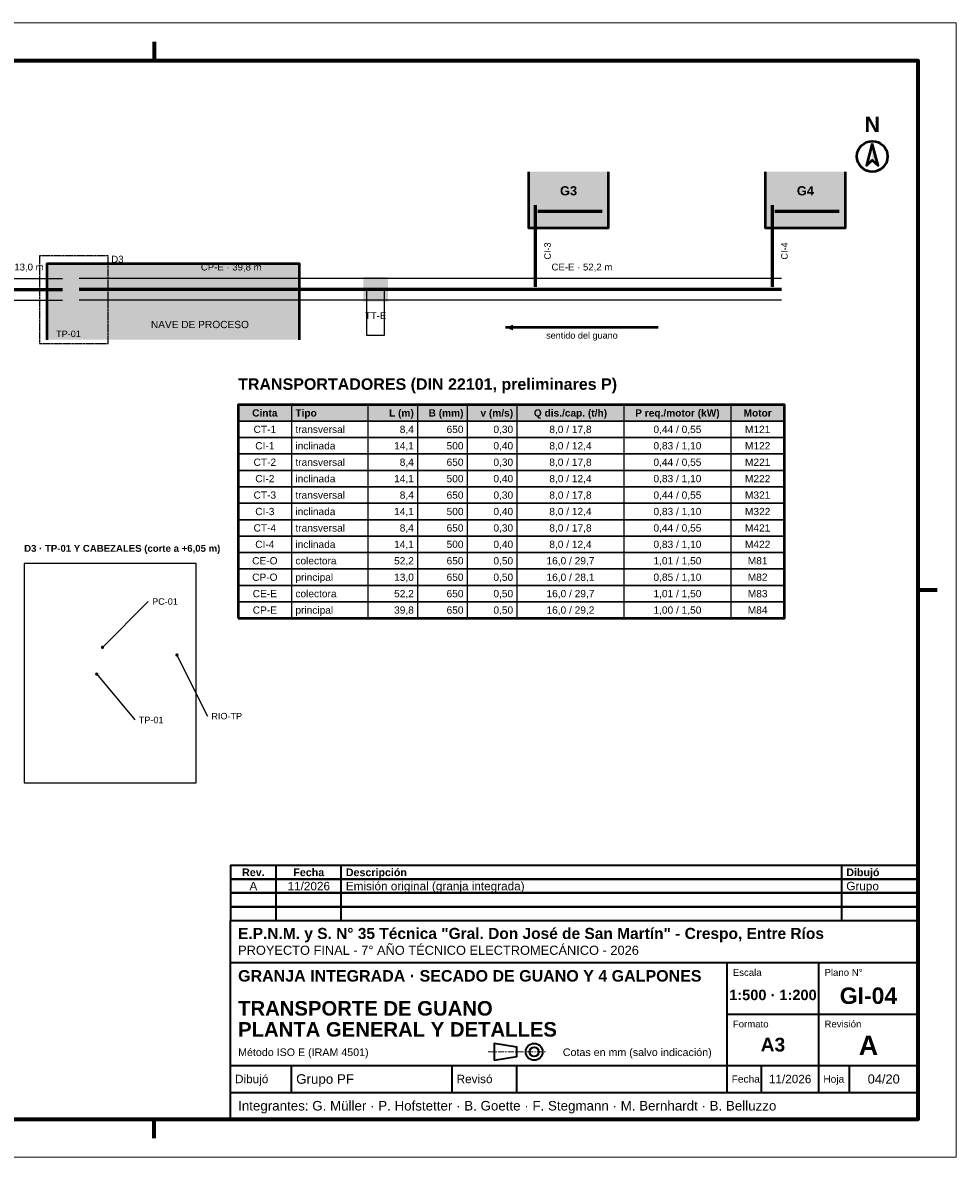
# Model space of a CAD drawing. Header units: millimetres. Extents: x 0 to 420, y 0 to 297.
# Tile 2 of 2: x 176 to 420, y 0 to 297. Entities that reach past the tile are written whole.
import ezdxf
from ezdxf.enums import TextEntityAlignment as Align

# ---------------------------------------------------------------- set-up
doc = ezdxf.new("R2010")
doc.units = ezdxf.units.MM
doc.header["$LTSCALE"] = 0.5
doc.linetypes.add('CENTER', pattern=[5.08, 3.175, -0.635, 0.635, -0.635])
doc.linetypes.add('DASHED', pattern=[1.524, 1.27, -0.254])
for name, color, linetype, lineweight in [('AUXILIAR', 9, 'CONTINUOUS', 13), ('CONTORNO', 7, 'CONTINUOUS', 50), ('COTAS', 7, 'CONTINUOUS', 25), ('EJES', 1, 'CENTER', 18), ('FINO', 7, 'CONTINUOUS', 25), ('HOJA', 8, 'CONTINUOUS', 13), ('OCULTAS', 8, 'DASHED', 25), ('RECUADRO', 7, 'CONTINUOUS', 70), ('RELLENO', 9, 'CONTINUOUS', 13), ('ROTULO', 7, 'CONTINUOUS', 35), ('TEXTO', 7, 'CONTINUOUS', 25)]:
    doc.layers.add(name, color=color, linetype=linetype, lineweight=lineweight)
doc.styles.add('NEGRITA', font='arialbd.ttf')
doc.styles.get("Standard").update_dxf_attribs({"font": 'arial.ttf'})
picture_1 = doc.add_image_def('image3.png', size_in_pixel=(531, 678))

msp = doc.modelspace()

# ---------------------------------------------------------------- hatches: boundary and pattern name
at = {"layer": 'CONTORNO'}
for points in [[(398, 265.4), (398, 261), (399.52, 259.6)], [(302, 217.2), (304, 216.44), (304, 217.96)]]:
    msp.add_hatch(color=7, dxfattribs=at).paths.add_polyline_path(points)
at = {"layer": 'RELLENO', "true_color": 0xc4d6e6}
for points in [[(308, 243.3), (329, 243.3), (329, 258), (308, 258)], [(370, 243.3), (391, 243.3), (391, 258), (370, 258)]]:
    msp.add_hatch(color=7, dxfattribs=at).paths.add_polyline_path(points)
at = {"layer": 'RELLENO', "true_color": 0xd6d1c8}
msp.add_hatch(color=7, dxfattribs=at).paths.add_polyline_path([(182, 214), (248, 214), (248, 234), (182, 234)])
at = {"layer": 'RELLENO', "true_color": 0xa0522d}
msp.add_hatch(color=7, dxfattribs=at).paths.add_polyline_path([(183.2, 218.4), (192, 218.4), (192, 230.4), (183.2, 230.4)])
at = {"layer": 'RELLENO', "true_color": 0x6e6e6e}
msp.add_hatch(color=7, dxfattribs=at).paths.add_polyline_path([(264.8, 224), (271.2, 224), (271.2, 230.4), (264.8, 230.4)])
at = {"layer": 'RELLENO', "true_color": 0xe2e8ee}
msp.add_hatch(color=7, dxfattribs=at).paths.add_polyline_path([(232, 192.7), (375, 192.7), (375, 197), (232, 197)])
at = {"layer": 'RELLENO', "true_color": 0x000000}
h = msp.add_hatch(color=7, dxfattribs=at)
edge = h.paths.add_edge_path()
edge.add_arc((196.5, 133.48), 0.45, 0, 360)
h = msp.add_hatch(color=7, dxfattribs=at)
edge = h.paths.add_edge_path()
edge.add_arc((216, 131.48), 0.45, 0, 360)
h = msp.add_hatch(color=7, dxfattribs=at)
edge = h.paths.add_edge_path()
edge.add_arc((195, 126.48), 0.45, 0, 360)

# ---------------------------------------------------------------- linework, layer by layer
at = {"layer": 'CONTORNO'}
msp.add_line((342, 217.2), (302, 217.2), dxfattribs=at)
for points in [[(398, 265.4), (396.48, 259.6), (398, 261), (399.52, 259.6)], [(232, 141.1), (375, 141.1), (375, 197), (232, 197)]]:
    msp.add_lwpolyline(points, close=True, dxfattribs=at)
for points in [[(308, 258), (308, 243.3), (329, 243.3), (329, 258)], [(370, 258), (370, 243.3), (391, 243.3), (391, 258)], [(182, 214), (182, 234), (248, 234), (248, 214)]]:
    msp.add_lwpolyline(points, dxfattribs=at)
at = {"layer": 'CONTORNO', "lineweight": 60, "true_color": 0xd9822b}
for points in [[(309.8, 249.2), (309.8, 243.4), (309.8, 227.9)], [(327.3, 247.6), (310.5, 247.6)], [(371.8, 249.2), (371.8, 243.4), (371.8, 227.9)], [(389.3, 247.6), (372.5, 247.6)]]:
    msp.add_lwpolyline(points, dxfattribs=at)
at = {"layer": 'CONTORNO', "lineweight": 60, "true_color": 0xb23a1d}
for points in [[(160, 227.2), (186, 227.2)], [(270, 227.2), (190.4, 227.2)], [(374.2, 227.2), (269.8, 227.2)]]:
    msp.add_lwpolyline(points, dxfattribs=at)
at = {"layer": 'CONTORNO'}
msp.add_circle((398, 262), 4, dxfattribs=at)
at = {"layer": 'COTAS'}
for p, q in [((196.5, 133.48), (208.5, 145.48)), ((216, 131.48), (224, 115.48)), ((195, 126.48), (205, 114.48))]:
    msp.add_line(p, q, dxfattribs=at)
at = {"layer": 'EJES'}
msp.add_line((297.5, 27.6), (312.5, 27.6), dxfattribs=at)
at = {"layer": 'FINO'}
for p, q in [((246, 197), (246, 141.1)), ((266, 197), (266, 141.1)), ((279, 197), (279, 141.1)), ((292, 197), (292, 141.1)), ((305, 197), (305, 141.1)), ((333, 197), (333, 141.1)), ((361, 197), (361, 141.1))]:
    msp.add_line(p, q, dxfattribs=at)
for points in [[(160, 230), (186, 230)], [(270, 230), (190.4, 230)], [(374.2, 230), (269.8, 230)], [(160, 224.4), (186, 224.4)], [(270, 224.4), (190.4, 224.4)], [(374.2, 224.4), (269.8, 224.4)]]:
    msp.add_lwpolyline(points, dxfattribs=at)
for points in [[(265.65, 215.2), (270.35, 215.2), (270.35, 227.2), (265.65, 227.2)], [(232, 192.7), (375, 192.7), (375, 197), (232, 197)], [(232, 188.4), (375, 188.4), (375, 192.7), (232, 192.7)], [(232, 184.1), (375, 184.1), (375, 188.4), (232, 188.4)], [(232, 179.8), (375, 179.8), (375, 184.1), (232, 184.1)], [(232, 175.5), (375, 175.5), (375, 179.8), (232, 179.8)], [(232, 171.2), (375, 171.2), (375, 175.5), (232, 175.5)], [(232, 166.9), (375, 166.9), (375, 171.2), (232, 171.2)], [(232, 162.6), (375, 162.6), (375, 166.9), (232, 166.9)], [(232, 158.3), (375, 158.3), (375, 162.6), (232, 162.6)], [(232, 154), (375, 154), (375, 158.3), (232, 158.3)], [(176, 98), (221, 98), (221, 155.46), (176, 155.46)], [(232, 149.7), (375, 149.7), (375, 154), (232, 154)], [(232, 145.4), (375, 145.4), (375, 149.7), (232, 149.7)], [(232, 141.1), (375, 141.1), (375, 145.4), (232, 145.4)]]:
    msp.add_lwpolyline(points, close=True, dxfattribs=at)
at = {"layer": 'HOJA'}
msp.add_lwpolyline([(0, 0), (420, 0), (420, 297), (0, 297)], close=True, dxfattribs=at)
at = {"layer": 'OCULTAS'}
msp.add_lwpolyline([(180, 213), (198, 213), (198, 236), (180, 236)], close=True, dxfattribs=at)
at = {"layer": 'RECUADRO'}
for p, q in [((210, 292), (210, 287)), ((415, 148.5), (410, 148.5)), ((210, 5), (210, 10))]:
    msp.add_line(p, q, dxfattribs=at)
msp.add_lwpolyline([(20, 10), (410, 10), (410, 287), (20, 287)], close=True, dxfattribs=at)
at = {"layer": 'ROTULO'}
for p, q in [((242, 72.8), (242, 76.4)), ((259, 72.8), (259, 76.4)), ((390, 72.8), (390, 76.4)), ((242, 69.2), (242, 72.8)), ((259, 69.2), (259, 72.8)), ((390, 69.2), (390, 72.8)), ((242, 65.6), (242, 69.2)), ((259, 65.6), (259, 69.2)), ((390, 65.6), (390, 69.2)), ((242, 62), (242, 65.6)), ((259, 62), (259, 65.6)), ((390, 62), (390, 65.6)), ((230, 62), (410, 62)), ((230, 10), (230, 62)), ((230, 51), (410, 51)), ((360, 24), (360, 51)), ((384, 24), (384, 51)), ((360, 37.5), (410, 37.5)), ((230, 24), (410, 24)), ((246, 17), (246, 24)), ((288, 17), (288, 24)), ((305, 17), (305, 24)), ((360, 17), (360, 24)), ((369, 17), (369, 24)), ((384, 17), (384, 24)), ((392, 17), (392, 24)), ((230, 17), (410, 17))]:
    msp.add_line(p, q, dxfattribs=at)
for points in [[(230, 72.8), (410, 72.8), (410, 76.4), (230, 76.4)], [(230, 69.2), (410, 69.2), (410, 72.8), (230, 72.8)], [(230, 65.6), (410, 65.6), (410, 69.2), (230, 69.2)], [(230, 62), (410, 62), (410, 65.6), (230, 65.6)], [(299, 25.4), (305, 26.4), (305, 28.8), (299, 29.8)]]:
    msp.add_lwpolyline(points, close=True, dxfattribs=at)
for radius in [2.2, 1.2]:
    msp.add_circle((309.5, 27.6), radius, dxfattribs=at)

# ---------------------------------------------------------------- texts
at = {"layer": 'ROTULO', "style": 'NEGRITA'}
for s, height, p in [('Rev.', 2, (236, 74.6)), ('Fecha', 2, (250.5, 74.6)), ('1:500 · 1:200', 2.7295, (372, 42.5)), ('GI-04', 4.3, (397, 42.3)), ('A3', 3.6, (372, 29.5)), ('A', 5, (397, 29.3))]:
    msp.add_text(s, height=height, dxfattribs=at).set_placement(p, align=Align.MIDDLE_CENTER)
for s, height, p in [('Descripción', 2, (260.2, 74.6)), ('Dibujó', 2, (391.2, 74.6)), ('E.P.N.M. y S. N° 35 Técnica "Gral. Don José de San Martín" - Crespo, Entre Ríos', 2.9, (232, 58.6)), ('GRANJA INTEGRADA · SECADO DE GUANO Y 4 GALPONES', 3, (232, 47.5)), ('TRANSPORTE DE GUANO', 3.8, (232, 39)), ('PLANTA GENERAL Y DETALLES', 3.8, (232, 33.49))]:
    msp.add_text(s, height=height, dxfattribs=at).set_placement(p, align=Align.MIDDLE_LEFT)
at = {"layer": 'ROTULO'}
for s, height, p in [('A', 2.2, (236, 71)), ('11/2026', 2.2, (250.5, 71)), ('11/2026', 2.2, (376.5, 20.5)), ('04/20', 2.4, (401, 20.5))]:
    msp.add_text(s, height=height, dxfattribs=at).set_placement(p, align=Align.MIDDLE_CENTER)
for s, height, p in [('Emisión original (granja integrada)', 2.2, (260.2, 71)), ('Grupo', 2.2, (391.2, 71)), ('PROYECTO FINAL - 7° AÑO TÉCNICO ELECTROMECÁNICO - 2026', 2.4, (232, 54.2)), ('Método ISO E (IRAM 4501)', 2, (232, 27.5)), ('Cotas en mm (salvo indicación)', 2, (317, 27.5)), ('Dibujó', 2.2, (231.2, 20.5)), ('Grupo PF', 2.5, (247.2, 20.5)), ('Revisó', 2.2, (289.2, 20.5)), ('Fecha', 1.9, (361.2, 20.5)), ('Hoja', 1.9, (385.2, 20.5)), ('Integrantes: G. Müller · P. Hofstetter · B. Goette · F. Stegmann · M. Bernhardt · B. Belluzzo', 2.5, (232, 13.5))]:
    msp.add_text(s, height=height, dxfattribs=at).set_placement(p, align=Align.MIDDLE_LEFT)
for s, p in [('Escala', (361.5, 49.3)), ('Plano N°', (385.5, 49.3)), ('Formato', (361.5, 35.8)), ('Revisión', (385.5, 35.8))]:
    msp.add_text(s, height=1.8, dxfattribs=at).set_placement(p, align=Align.TOP_LEFT)
at = {"layer": 'TEXTO', "style": 'NEGRITA'}
msp.add_text('N', height=4, dxfattribs=at).set_placement((398, 267.2), align=Align.BOTTOM_CENTER)
for s, height, p in [('G3', 2.4, (318.5, 253)), ('G4', 2.4, (380.5, 253)), ('Q dis./cap. (t/h)', 1.9, (319, 194.85)), ('P req./motor (kW)', 1.9, (347, 194.85)), ('Cinta', 1.9, (239, 194.85)), ('Motor', 1.9, (368, 194.85))]:
    msp.add_text(s, height=height, dxfattribs=at).set_placement(p, align=Align.MIDDLE_CENTER)
at = {"layer": 'TEXTO'}
for s, p in [('CI-3', (313, 235)), ('CI-4', (375, 235))]:
    msp.add_text(s, height=1.7, rotation=90, dxfattribs=at).set_placement(p, align=Align.MIDDLE_LEFT)
msp.add_text('D3', height=1.8, dxfattribs=at).set_placement((198.8, 236), align=Align.TOP_LEFT)
for s, p in [('CP-O · 13,0 m', (173, 231.6)), ('CP-E · 39,8 m', (230.2, 231.6)), ('CE-E · 52,2 m', (322, 231.6))]:
    msp.add_text(s, height=1.8, dxfattribs=at).set_placement(p, align=Align.BOTTOM_CENTER)
for s, height, p in [('TT-E', 1.8, (268, 221.2)), ('TP-01', 1.7, (187.6, 216.4)), ('sentido del guano', 1.7, (322, 216))]:
    msp.add_text(s, height=height, dxfattribs=at).set_placement(p, align=Align.TOP_CENTER)
for s, p in [('NAVE DE PROCESO', (222, 218)), ('CT-1', (239, 190.55)), ('8,0 / 17,8', (319, 190.55)), ('0,44 / 0,55', (347, 190.55)), ('M121', (368, 190.55)), ('CI-1', (239, 186.25)), ('8,0 / 12,4', (319, 186.25)), ('0,83 / 1,10', (347, 186.25)), ('M122', (368, 186.25)), ('CT-2', (239, 181.95)), ('8,0 / 17,8', (319, 181.95)), ('0,44 / 0,55', (347, 181.95)), ('M221', (368, 181.95)), ('CI-2', (239, 177.65)), ('8,0 / 12,4', (319, 177.65)), ('0,83 / 1,10', (347, 177.65)), ('M222', (368, 177.65)), ('CT-3', (239, 173.35)), ('8,0 / 17,8', (319, 173.35)), ('0,44 / 0,55', (347, 173.35)), ('M321', (368, 173.35)), ('CI-3', (239, 169.05)), ('8,0 / 12,4', (319, 169.05)), ('0,83 / 1,10', (347, 169.05)), ('M322', (368, 169.05)), ('CT-4', (239, 164.75)), ('8,0 / 17,8', (319, 164.75)), ('0,44 / 0,55', (347, 164.75)), ('M421', (368, 164.75)), ('CI-4', (239, 160.45)), ('8,0 / 12,4', (319, 160.45)), ('0,83 / 1,10', (347, 160.45)), ('M422', (368, 160.45)), ('CE-O', (239, 156.15)), ('16,0 / 29,7', (319, 156.15)), ('1,01 / 1,50', (347, 156.15)), ('M81', (368, 156.15)), ('CP-O', (239, 151.85)), ('16,0 / 28,1', (319, 151.85)), ('0,85 / 1,10', (347, 151.85)), ('M82', (368, 151.85)), ('CE-E', (239, 147.55)), ('16,0 / 29,7', (319, 147.55)), ('1,01 / 1,50', (347, 147.55)), ('M83', (368, 147.55)), ('CP-E', (239, 143.25)), ('16,0 / 29,2', (319, 143.25)), ('1,00 / 1,50', (347, 143.25)), ('M84', (368, 143.25))]:
    msp.add_text(s, height=1.9, dxfattribs=at).set_placement(p, align=Align.MIDDLE_CENTER)
at = {"layer": 'TEXTO', "style": 'NEGRITA'}
for s, height, p in [('TRANSPORTADORES (DIN 22101, preliminares P)', 3, (232, 200)), ('D3 · TP-01 Y CABEZALES (corte a +6,05 m)', 1.8, (176, 157.96))]:
    msp.add_text(s, height=height, dxfattribs=at).set_placement(p, align=Align.BOTTOM_LEFT)
for s, p in [('L (m)', (278, 194.85)), ('B (mm)', (291, 194.85)), ('v (m/s)', (304, 194.85))]:
    msp.add_text(s, height=1.9, dxfattribs=at).set_placement(p, align=Align.MIDDLE_RIGHT)
msp.add_text('Tipo', height=1.9, dxfattribs=at).set_placement((247, 194.85), align=Align.MIDDLE_LEFT)
at = {"layer": 'TEXTO'}
for s, height, p in [('transversal', 1.9, (247, 190.55)), ('inclinada', 1.9, (247, 186.25)), ('transversal', 1.9, (247, 181.95)), ('inclinada', 1.9, (247, 177.65)), ('transversal', 1.9, (247, 173.35)), ('inclinada', 1.9, (247, 169.05)), ('transversal', 1.9, (247, 164.75)), ('inclinada', 1.9, (247, 160.45)), ('colectora', 1.9, (247, 156.15)), ('principal', 1.9, (247, 151.85)), ('colectora', 1.9, (247, 147.55)), ('PC-01', 1.7, (209.5, 145.48)), ('principal', 1.9, (247, 143.25)), ('RIO-TP', 1.7, (225, 115.48)), ('TP-01', 1.7, (206, 114.48))]:
    msp.add_text(s, height=height, dxfattribs=at).set_placement(p, align=Align.MIDDLE_LEFT)
for s, p in [('8,4', (278, 190.55)), ('650', (291, 190.55)), ('0,30', (304, 190.55)), ('14,1', (278, 186.25)), ('500', (291, 186.25)), ('0,40', (304, 186.25)), ('8,4', (278, 181.95)), ('650', (291, 181.95)), ('0,30', (304, 181.95)), ('14,1', (278, 177.65)), ('500', (291, 177.65)), ('0,40', (304, 177.65)), ('8,4', (278, 173.35)), ('650', (291, 173.35)), ('0,30', (304, 173.35)), ('14,1', (278, 169.05)), ('500', (291, 169.05)), ('0,40', (304, 169.05)), ('8,4', (278, 164.75)), ('650', (291, 164.75)), ('0,30', (304, 164.75)), ('14,1', (278, 160.45)), ('500', (291, 160.45)), ('0,40', (304, 160.45)), ('52,2', (278, 156.15)), ('650', (291, 156.15)), ('0,50', (304, 156.15)), ('13,0', (278, 151.85)), ('650', (291, 151.85)), ('0,50', (304, 151.85)), ('52,2', (278, 147.55)), ('650', (291, 147.55)), ('0,50', (304, 147.55)), ('39,8', (278, 143.25)), ('650', (291, 143.25)), ('0,50', (304, 143.25))]:
    msp.add_text(s, height=1.9, dxfattribs=at).set_placement(p, align=Align.MIDDLE_RIGHT)

# ---------------------------------------------------------------- pictures from other files: only their frames are drawn
at = {"layer": 'AUXILIAR'}
image = msp.add_image(picture_1, insert=(176, 98), size_in_units=(45, 57.46), dxfattribs=at)

doc.saveas('drawing.dxf')
